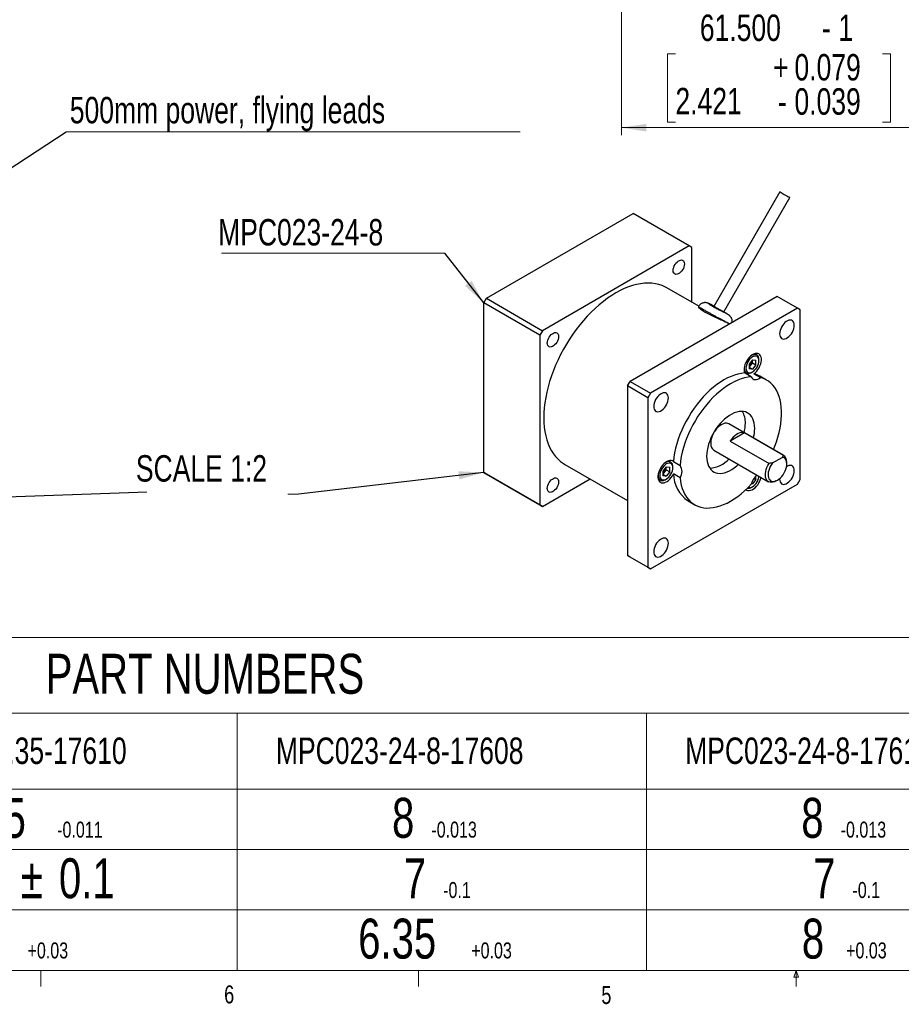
# Model space of a CAD drawing. Header units: millimetres. Extents: x 11 to 421, y 5 to 275.
# Tile 2 of 4: x 113 to 230, y 5 to 136. Entities that reach past the tile are written whole.
import ezdxf

# ---------------------------------------------------------------- set-up
doc = ezdxf.new("R2010")
doc.units = ezdxf.units.MM
doc.styles.add('SLDTEXTSTYLE0', font='TXT', dxfattribs={"width": 0.75})
doc.dimstyles.new('SLDDIMSTYLE12', dxfattribs={"dimtxt": 3.5, "dimasz": 3.302, "dimexe": 0, "dimexo": 0.0625, "dimgap": 0.875, "dimtad": 1, "dimdec": 3, "dimrnd": 1e-09, "dimzin": 4, "dimdsep": 46, "dimtxsty": 'SLDTEXTSTYLE0', "dimsah": 1, "dimcen": 0.09, "dimadec": 0, "dimazin": 1, "dimtol": 1, "dimtp": 2, "dimtm": 1, "dimtfac": 1, "dimtdec": 3, "dimtofl": 0, "dimtmove": 0, "dimatfit": 3, "dimfxl": 1, "dimfrac": 2, "dimtolj": 1, "dimarcsym": 0})
doc.dimstyles.new('SLDDIMSTYLE18', dxfattribs={"dimtxt": 0.18, "dimasz": 3.302, "dimexe": 0, "dimexo": 0.0625, "dimgap": 0, "dimtad": 0, "dimtih": 1, "dimtoh": 1, "dimdec": 0, "dimrnd": 1e-09, "dimzin": 0, "dimdsep": 46, "dimtxsty": 'Standard', "dimsah": 1, "dimcen": 0.09, "dimadec": 0, "dimazin": 0, "dimtfac": 3.302, "dimtdec": 0, "dimtofl": 0, "dimtmove": 0, "dimatfit": 3, "dimfxl": 1, "dimfrac": 2, "dimtolj": 1, "dimtzin": 0, "dimarcsym": 0})

# ---------------------------------------------------------------- blocks, each defined once
blk = doc.blocks.new('SW_TABLEANNOTATION_0')
at = {"color": 0, "linetype": 'Continuous', "lineweight": 0}
for p, q in [((234.38, 0), (0, 0)), ((0, -10.05), (234.38, -10.05)), ((126, -10.05), (126, -44.1)), ((180.19, -10.05), (180.19, -44.1)), ((0, -20.1), (234.38, -20.1)), ((0, -28.1), (234.38, -28.1)), ((0, -36.1), (234.38, -36.1)), ((0, -44.1), (234.38, -44.1))]:
    blk.add_line(p, q, dxfattribs=at)
at = {"color": 0, "linetype": 'Continuous', "lineweight": 0, "attachment_point": 1, "style": 'SLDTEXTSTYLE0'}
for s, insert, char_height in [('PART NUMBERS', (100.64, -2.17), 5.2917), ('MPC023-24-6.35-17610', (73.7, -13.26), 3.5), ('MPC023-24-8-17608', (131.12, -13.26), 3.5), ('MPC023-24-8-17610', (185.31, -13.26), 3.5), ('6.35', (87.69, -21.25), 5.292), ('8', (146.5, -21.25), 5.29), ('8', (200.69, -21.25), 5.29), ('-0.011', (102.16, -24.4), 2.117), ('-0.013', (151.71, -24.4), 2.117), ('-0.013', (205.9, -24.4), 2.117), ('%%p', (97.35, -29.25), 5.292), ('0.1', (102.4, -29.25), 5.292), ('7', (148.07, -29.25), 5.29), ('7', (202.26, -29.25), 5.29), ('-0.1', (153.27, -32.4), 2.117), ('-0.1', (207.46, -32.4), 2.117), ('6.35', (142.02, -37.25), 5.292), ('8', (200.76, -37.25), 5.29), ('+0.03', (98.24, -40.4), 2.117), ('+0.03', (156.99, -40.4), 2.117), ('+0.03', (206.62, -40.4), 2.117)]:
    blk.add_mtext(s, dxfattribs=dict(at, insert=insert, char_height=char_height))
blk = doc.blocks.new('_D_13')
at = {"color": 7, "linetype": 'Continuous', "lineweight": 18}
for p, q in [((192.79, 160.58), (192.79, 120.58)), ((254.29, 160.58), (254.29, 120.58)), ((199.93, 131.34), (198.87, 131.34)), ((198.87, 131.34), (198.87, 122.29)), ((227.33, 131.34), (228.4, 131.34)), ((228.4, 131.34), (228.4, 122.29)), ((192.79, 121.58), (254.29, 121.58)), ((198.87, 122.29), (199.93, 122.29)), ((228.4, 122.29), (227.33, 122.29))]:
    blk.add_line(p, q, dxfattribs=at)
for points in [[(192.79, 121.58), (196.09, 121.07), (196.09, 122.09)], [(254.29, 121.58), (250.99, 122.09), (250.99, 121.07)]]:
    blk.add_solid(points, dxfattribs=at)
at = {"color": 7, "linetype": 'Continuous', "lineweight": 18, "char_height": 3.5, "attachment_point": 1, "style": 'SLDTEXTSTYLE0'}
for s, insert in [('2', (221.51, 141.09)), ('+', (218.68, 141.09)), ('61.500', (203.16, 136.56)), ('1', (221.51, 136.56)), ('-', (219.32, 136.56)), ('+', (212.86, 131.33)), ('0.079', (215.69, 131.33)), ('2.421', (199.93, 126.85)), ('0.039', (215.69, 126.8)), ('-', (213.5, 126.8))]:
    blk.add_mtext(s, dxfattribs=dict(at, insert=insert))
blk = doc.blocks.new('SW_NOTE_4')
at = {"color": 0, "linetype": 'Continuous', "lineweight": 0}
blk.add_line((1.18, 0), (0, 0), dxfattribs=at)
blk = doc.blocks.new('SW_NOTE_5')
at = {"color": 0, "linetype": 'Continuous', "lineweight": 0}
blk.add_line((60.11, 0), (0, 0), dxfattribs=at)
at = {"color": 0, "linetype": 'Continuous', "lineweight": 0, "insert": (0.47, 4.63), "char_height": 3.5, "attachment_point": 1, "style": 'SLDTEXTSTYLE0'}
blk.add_mtext('500mm power, flying leads', dxfattribs=at)
blk = doc.blocks.new('SW_NOTE_6')
at = {"color": 0, "linetype": 'Continuous', "lineweight": 0}
blk.add_line((-29.57, 0), (0, 0), dxfattribs=at)
at = {"color": 0, "linetype": 'Continuous', "lineweight": 0, "insert": (-30, 4.52), "char_height": 3.5, "attachment_point": 1, "style": 'SLDTEXTSTYLE0'}
blk.add_mtext('MPC023-24-8', dxfattribs=at)
blk = doc.blocks.new('SW_NOTE_7')
at = {"color": 0, "linetype": 'Continuous', "lineweight": 0}
blk.add_line((-1.41, 0), (0, 0), dxfattribs=at)

msp = doc.modelspace()

# ---------------------------------------------------------------- linework, layer by layer
at = {"color": 7, "linetype": 'Continuous', "lineweight": 25}
for p, q in [((213.7718, 113.0717), (205.0186, 97.9107)), ((206.3209, 97.1663), (215.0709, 112.3217)), ((174.895, 98.9755), (194.3405, 110.2011)), ((201.7651, 105.9149), (194.3405, 110.2011)), ((201.7651, 105.9149), (182.3196, 94.6893)), ((202.1186, 105.7108), (201.7651, 105.9149)), ((202.1186, 98.4376), (202.1186, 105.7108)), ((213.397, 99.2), (193.9516, 87.9744)), ((203.0111, 97.9223), (198.7918, 100.3581)), ((216.084, 97.6488), (213.397, 99.2)), ((174.5415, 98.3631), (174.895, 98.9755)), ((181.9661, 94.077), (174.5415, 98.3631)), ((174.5415, 75.9082), (174.5415, 98.3631)), ((174.895, 98.9755), (182.3196, 94.6893)), ((202.9923, 97.9012), (202.9675, 97.8582)), ((205.1409, 97.8475), (204.6219, 98.1471)), ((216.084, 97.6488), (196.6386, 86.4232)), ((206.7171, 96.9376), (206.1993, 97.2365)), ((216.4375, 97.4446), (216.084, 97.6488)), ((216.4375, 74.9898), (216.4375, 97.4446)), ((207.0975, 95.5633), (206.9385, 95.6551)), ((182.3196, 94.6893), (181.9661, 94.077)), ((181.9661, 94.077), (181.9661, 71.6221)), ((210.708, 91.4687), (210.4164, 91.637)), ((210.1266, 90.82), (209.6741, 90.2571)), ((209.6741, 90.2571), (209.6741, 89.6537)), ((209.8933, 90.16), (209.6741, 89.8873)), ((210.1195, 90.4415), (209.8933, 90.16)), ((210.1195, 90.7432), (210.116, 90.8068)), ((210.1195, 90.7432), (210.1195, 90.8113)), ((210.1195, 90.4415), (210.1195, 90.7432)), ((210.1195, 90.4415), (210.5792, 90.1762)), ((210.1266, 90.82), (210.5792, 90.7796)), ((210.5792, 90.1762), (210.1266, 89.6132)), ((210.5792, 90.1762), (210.5792, 90.7796)), ((210.9928, 90.7167), (210.9928, 90.8391)), ((209.0415, 89.2554), (209.3331, 89.087)), ((209.9794, 88.5763), (209.0955, 89.0866)), ((209.6741, 89.8744), (210.1266, 89.6132)), ((210.1266, 89.6132), (209.6741, 89.6537)), ((210.0207, 89.1552), (210.1268, 89.2164)), ((210.3247, 88.9767), (211.2086, 88.4664)), ((193.598, 87.362), (193.9516, 87.9744)), ((193.9516, 87.9744), (196.6386, 86.4232)), ((212.0073, 88.1392), (211.1234, 88.6494)), ((196.285, 85.8108), (193.598, 87.362)), ((193.598, 87.362), (193.598, 64.9071)), ((196.6386, 86.4232), (196.285, 85.8108)), ((196.285, 85.8108), (196.285, 63.356)), ((214.2555, 78.1524), (207.0076, 82.3365)), ((209.0645, 81.1446), (207.1936, 80.0646)), ((214.191, 78.1851), (209.0645, 81.1446)), ((207.1936, 80.0646), (212.3202, 77.1051)), ((205.0078, 78.8723), (212.2556, 74.6882)), ((185.2929, 76.9748), (193.598, 72.1804)), ((199.3059, 77.2846), (199.0143, 77.4529)), ((199.6636, 77.3533), (200.5475, 76.8431)), ((212.795, 77.1751), (214.0697, 77.911)), ((214.6698, 77.0326), (214.6698, 77.2367)), ((174.5415, 75.9082), (181.9661, 71.6221)), ((174.895, 75.7041), (174.5415, 75.9082)), ((182.3196, 71.4179), (174.895, 75.7041)), ((198.7245, 76.6359), (198.272, 76.073)), ((198.272, 76.073), (198.272, 75.4696)), ((198.4912, 75.9759), (198.272, 75.7032)), ((198.272, 75.6903), (198.7245, 75.4291)), ((198.7175, 76.2574), (198.4912, 75.9759)), ((198.7175, 76.5591), (198.7139, 76.6227)), ((198.7175, 76.5591), (198.7175, 76.6272)), ((198.7175, 76.2574), (198.7175, 76.5591)), ((198.7175, 76.2574), (199.1771, 75.9921)), ((198.7245, 76.6359), (199.1771, 76.5955)), ((199.1771, 75.9921), (198.7245, 75.4291)), ((199.1771, 75.9921), (199.1771, 76.5955)), ((199.5907, 76.5326), (199.5907, 76.655)), ((200.5475, 75.204), (199.6636, 75.7143)), ((182.3196, 71.4179), (188.6192, 75.0546)), ((196.6386, 63.1518), (216.084, 74.3774)), ((197.6394, 75.0713), (197.931, 74.9029)), ((198.7245, 75.4291), (198.272, 75.4696)), ((198.6186, 74.9711), (198.7247, 75.0323)), ((210.1266, 74.4096), (209.9978, 74.4211)), ((210.0152, 74.4739), (210.1266, 74.4096)), ((210.5792, 74.9725), (210.1266, 74.4096)), ((210.3345, 75.1138), (210.5792, 74.9725)), ((210.5792, 74.9725), (210.5792, 75.4254)), ((213.2558, 74.7874), (213.4325, 74.8894)), ((216.084, 74.3774), (216.4375, 74.9898)), ((210.0207, 73.9516), (210.1268, 74.0128)), ((201.5992, 72.1512), (202.483, 71.6409)), ((181.9661, 71.6221), (182.3196, 71.4179)), ((193.598, 64.9071), (196.285, 63.356)), ((193.9516, 64.703), (193.598, 64.9071)), ((196.6386, 63.1518), (193.9516, 64.703)), ((196.285, 63.356), (196.6386, 63.1518))]:
    msp.add_line(p, q, dxfattribs=at)
at = {"color": 7, "linetype": 'Continuous', "lineweight": 18}
for p, q in [((415.9568, 9.9587), (15.9068, 9.9587)), ((115.9129, 9.9587), (115.9129, 7.8048)), ((165.9192, 9.9587), (165.9192, 7.8048)), ((215.5889, 9.0805), (215.9254, 9.9587)), ((215.9254, 9.9587), (215.9254, 7.8048)), ((215.9254, 9.9587), (216.2443, 9.0805)), ((216.2443, 9.0805), (215.5889, 9.0805))]:
    msp.add_line(p, q, dxfattribs=at)
at = {"color": 7, "linetype": 'Continuous', "lineweight": 25, "flags": 128}
for points in [[(213.7718, 113.0717), (213.7849, 113.0642), (213.8372, 113.034), (213.9262, 112.9826), (214.0463, 112.9133)], [(214.0463, 112.9133), (214.19, 112.8304), (214.3482, 112.739), (214.511, 112.645), (214.6682, 112.5543), (214.8098, 112.4725), (214.9271, 112.4048), (215.0125, 112.3554), (215.0609, 112.3275), (215.0709, 112.3217)], [(199.6332, 102.6716), (199.6495, 102.8592), (199.6974, 103.0574), (199.775, 103.2574), (199.8789, 103.4505), (200.0045, 103.6284), (200.1463, 103.7831), (200.2981, 103.9081), (200.4533, 103.9977), (200.6051, 104.048), (200.7469, 104.057), (200.8725, 104.0241), (200.9764, 103.9509), (201.054, 103.8405), (201.1019, 103.6977), (201.1182, 103.5288), (201.1019, 103.3412), (201.054, 103.143), (200.9764, 102.943), (200.8725, 102.7498), (200.7469, 102.572), (200.6051, 102.4172), (200.4533, 102.2923), (200.2981, 102.2027), (200.1463, 102.1523), (200.0045, 102.1434), (199.8789, 102.1762), (199.775, 102.2495), (199.6974, 102.3599), (199.6495, 102.5027), (199.6332, 102.6716)], [(198.7918, 100.3581), (198.5932, 100.4662), (198.1784, 100.653), (197.7428, 100.7993), (197.2879, 100.9045), (196.8153, 100.9683), (196.3266, 100.9904), (195.8233, 100.9709), (195.3073, 100.9097), (194.7802, 100.8071), (194.2438, 100.6635), (193.7, 100.4792), (193.1506, 100.255), (192.5974, 99.9915), (192.0424, 99.6897), (191.4873, 99.3507), (190.9341, 98.9754), (190.3847, 98.5653), (189.8409, 98.1217), (189.3046, 97.6461), (188.7775, 97.1402), (188.2614, 96.6055), (187.7582, 96.044), (187.2694, 95.4575), (186.7968, 94.8481), (186.3419, 94.2177), (185.9064, 93.5685), (185.4915, 92.9028), (185.0989, 92.2227), (184.7297, 91.5306), (184.3853, 90.8288), (184.0668, 90.1197), (183.7753, 89.4056), (183.5118, 88.6891), (183.2771, 87.9725), (183.0721, 87.2582), (182.8975, 86.5487), (182.7537, 85.8464), (182.6414, 85.1536), (182.561, 84.4727), (182.5126, 83.806), (182.4964, 83.1557), (182.5126, 82.5241), (182.561, 81.9132), (182.6414, 81.3252), (182.7537, 80.7621), (182.8975, 80.2257), (183.0721, 79.7178), (183.2771, 79.2403), (183.5118, 78.7946), (183.7753, 78.3823), (184.0668, 78.0049), (184.3853, 77.6635), (184.7297, 77.3593), (185.0989, 77.0934), (185.2929, 76.9748)], [(215.6669, 95.3953), (215.6503, 95.5921), (215.6012, 95.763), (215.5213, 95.9023), (215.4131, 96.0052), (215.2805, 96.0683), (215.128, 96.0893), (214.9607, 96.0675), (214.7843, 96.0038), (214.6049, 95.9002), (214.4285, 95.7603), (214.2612, 95.5889), (214.1087, 95.3918), (213.9761, 95.1757), (213.868, 94.9479), (213.788, 94.7163), (213.7389, 94.4886), (213.7223, 94.2728), (213.7389, 94.076), (213.788, 93.9051), (213.868, 93.7658), (213.9761, 93.6629), (214.1087, 93.5998), (214.2612, 93.5788), (214.4285, 93.6006), (214.6049, 93.6643), (214.7843, 93.7679), (214.9607, 93.9078), (215.128, 94.0792), (215.2805, 94.2763), (215.4131, 94.4925), (215.5213, 94.7202), (215.6012, 94.9519), (215.6503, 95.1795), (215.6669, 95.3953)], [(182.9666, 93.0501), (182.9828, 93.2377), (183.0308, 93.4359), (183.1084, 93.6359), (183.2122, 93.8291), (183.3378, 94.0069), (183.4796, 94.1617), (183.6314, 94.2866), (183.7866, 94.3762), (183.9385, 94.4266), (184.0803, 94.4355), (184.2058, 94.4027), (184.3097, 94.3294), (184.3873, 94.219), (184.4353, 94.0762), (184.4515, 93.9073), (184.4353, 93.7197), (184.3873, 93.5216), (184.3097, 93.3215), (184.2058, 93.1284), (184.0803, 92.9505), (183.9385, 92.7958), (183.7866, 92.6709), (183.6314, 92.5813), (183.4796, 92.5309), (183.3378, 92.5219), (183.2122, 92.5548), (183.1084, 92.628), (183.0308, 92.7384), (182.9828, 92.8812), (182.9666, 93.0501)], [(210.3247, 88.9767), (210.5156, 89.1379), (210.6963, 89.3299), (210.8614, 89.5472), (211.0061, 89.7833), (211.1263, 90.0314), (211.2184, 90.2843), (211.2799, 90.5346), (211.3088, 90.7751), (211.3043, 90.9988), (211.2666, 91.1991), (211.1968, 91.3703), (211.0969, 91.5073), (210.9699, 91.6061), (210.8193, 91.664), (210.6496, 91.6792), (210.4657, 91.6512), (210.2729, 91.5809), (210.077, 91.4704), (209.8835, 91.3228), (209.6981, 91.1424), (209.5262, 90.9345), (209.3729, 90.7051), (209.2424, 90.461), (209.1387, 90.2091), (209.0648, 89.9568), (209.0227, 89.7116), (209.0138, 89.4804), (209.0383, 89.27), (209.0955, 89.0866)], [(210.9928, 90.7167), (210.9762, 90.9022), (210.9269, 91.0614), (210.8468, 91.1881), (210.7391, 91.2775), (210.6079, 91.3261), (210.4581, 91.3321), (210.2956, 91.2952), (210.1266, 91.2169), (209.9576, 91.1001), (209.7951, 90.9494), (209.6454, 90.7705), (209.5141, 90.5703), (209.4064, 90.3566), (209.3264, 90.1374), (209.2771, 89.9213), (209.2604, 89.7166), (209.2771, 89.531), (209.3264, 89.3718), (209.4064, 89.2451), (209.5141, 89.1557), (209.6454, 89.1071), (209.7951, 89.1011), (209.9576, 89.138), (210.1266, 89.2164), (210.2956, 89.3331), (210.4581, 89.4839), (210.6079, 89.6627), (210.7391, 89.8629), (210.8468, 90.0767), (210.9269, 90.2958), (210.9762, 90.5119), (210.9928, 90.7167)], [(210.9928, 90.8391), (210.9763, 91.0359), (210.9272, 91.2068), (210.8472, 91.3461), (210.7391, 91.449), (210.6065, 91.5121), (210.4539, 91.5331), (210.2866, 91.5113), (210.1103, 91.4476), (209.9308, 91.344), (209.7773, 91.2245)], [(209.0792, 90.0151), (209.0648, 89.9324), (209.0483, 89.7166), (209.0648, 89.5198), (209.1139, 89.3489), (209.1939, 89.2096), (209.302, 89.1067), (209.4346, 89.0436), (209.5872, 89.0226), (209.7545, 89.0444), (209.9308, 89.1081), (210.0207, 89.1552)], [(209.0955, 89.0866), (208.6599, 89.0379), (208.2131, 88.9471), (207.7573, 88.8148), (207.2947, 88.6416), (206.8275, 88.4284), (206.3581, 88.176), (205.8887, 87.8859), (205.4216, 87.5593), (204.9591, 87.198), (204.5034, 86.8036), (204.0567, 86.378), (203.6213, 85.9234), (203.1991, 85.4419), (202.7923, 84.9359), (202.4029, 84.4078), (202.0328, 83.8602), (201.6837, 83.2959), (201.3573, 82.7174), (201.0553, 82.1277), (200.7791, 81.5295), (200.53, 80.9259), (200.3093, 80.3197), (200.118, 79.714), (199.9571, 79.1115), (199.8273, 78.5153), (199.7293, 77.9283), (199.6636, 77.3533)], [(209.9794, 88.5763), (209.5438, 88.5276), (209.097, 88.4369), (208.6412, 88.3046), (208.1786, 88.1314), (207.7114, 87.9181), (207.242, 87.6658), (206.7726, 87.3756), (206.3055, 87.0491), (205.843, 86.6877), (205.3873, 86.2933), (204.9406, 85.8677), (204.5051, 85.4131), (204.083, 84.9316), (203.6762, 84.4256), (203.2868, 83.8975), (202.9167, 83.35), (202.5676, 82.7856), (202.2412, 82.2072), (201.9392, 81.6174), (201.663, 81.0193), (201.4139, 80.4157), (201.1932, 79.8095), (201.0019, 79.2037), (200.841, 78.6012), (200.7112, 78.0051), (200.6132, 77.418), (200.5475, 76.8431)], [(209.9794, 88.5763), (210.065, 88.4285), (210.1777, 88.3155), (210.3144, 88.2404), (210.4713, 88.2052), (210.6441, 88.2109), (210.828, 88.2574), (211.0179, 88.3433), (211.2086, 88.4664)], [(212.9018, 78.9339), (213.0796, 79.3726), (213.2999, 79.9788), (213.4908, 80.5845), (213.6513, 81.1869), (213.7806, 81.783), (213.8782, 82.3699), (213.9435, 82.9447), (213.9763, 83.5046), (213.9763, 84.047), (213.9435, 84.5692), (213.8782, 85.0686), (213.7806, 85.5428), (213.6513, 85.9895), (213.4908, 86.4066), (213.2999, 86.792), (213.0796, 87.1438), (212.8309, 87.4603), (212.555, 87.7401), (212.2533, 87.9816), (211.9273, 88.1838), (211.5785, 88.3457), (211.2086, 88.4664)], [(199.0002, 85.7739), (198.9837, 85.9706), (198.9346, 86.1416), (198.8546, 86.2809), (198.7465, 86.3838), (198.6139, 86.4468), (198.4613, 86.4678), (198.294, 86.4461), (198.1177, 86.3823), (197.9382, 86.2788), (197.7619, 86.1389), (197.5946, 85.9675), (197.442, 85.7703), (197.3094, 85.5542), (197.2013, 85.3264), (197.1213, 85.0948), (197.0722, 84.8672), (197.0557, 84.6513), (197.0722, 84.4546), (197.1213, 84.2836), (197.2013, 84.1443), (197.3094, 84.0414), (197.442, 83.9784), (197.5946, 83.9574), (197.7619, 83.9791), (197.9382, 84.0429), (198.1177, 84.1464), (198.294, 84.2863), (198.4613, 84.4577), (198.6139, 84.6549), (198.7465, 84.871), (198.8546, 85.0988), (198.9346, 85.3304), (198.9837, 85.558), (199.0002, 85.7739)], [(210.4271, 81.727), (210.4108, 82.0893), (210.362, 82.429), (210.2812, 82.7427), (210.1693, 83.0271), (210.0273, 83.2794), (209.8568, 83.4968), (209.6595, 83.6772), (209.4374, 83.8188), (209.1929, 83.9201), (208.9283, 83.98), (208.6465, 83.9979), (208.3503, 83.9737), (208.0427, 83.9076), (207.727, 83.8003), (207.4063, 83.6528), (207.084, 83.4667), (206.7633, 83.2439), (206.4476, 82.9868), (206.14, 82.6978), (205.8438, 82.38), (205.562, 82.0367), (205.2975, 81.6713), (205.0529, 81.2877), (204.8308, 80.8897), (204.6335, 80.4815), (204.463, 80.0672), (204.3211, 79.651), (204.2091, 79.2374), (204.1283, 78.8304), (204.0795, 78.4343), (204.0632, 78.0531), (204.0795, 77.6908), (204.1283, 77.3511), (204.2091, 77.0374), (204.3211, 76.753), (204.463, 76.5007), (204.6335, 76.2833), (204.8308, 76.1028), (205.0529, 75.9613), (205.2975, 75.86), (205.562, 75.8001), (205.8438, 75.7822), (206.14, 75.8064), (206.4476, 75.8725), (206.7633, 75.9798), (207.084, 76.1273), (207.4063, 76.3134), (207.727, 76.5361), (208.0427, 76.7933), (208.261, 76.9943)], [(207.0076, 82.3365), (206.8651, 82.3981), (206.6833, 82.4291), (206.4858, 82.4173), (206.277, 82.3631), (206.0619, 82.2676), (205.8455, 82.1331), (205.633, 81.9628), (205.4292, 81.7606), (205.239, 81.5314), (205.0668, 81.2804), (204.9167, 81.0136), (204.7921, 80.7372), (204.696, 80.4577), (204.6307, 80.1816), (204.5977, 79.9154), (204.5977, 79.6654), (204.6307, 79.4374), (204.696, 79.2367), (204.7921, 79.0681), (204.9167, 78.9355), (205.0078, 78.8723)], [(209.0645, 81.1446), (208.8828, 81.1967), (208.6817, 81.2021), (208.4665, 81.1605), (208.2425, 81.0731), (208.0156, 80.9421), (207.7916, 80.7709), (207.5763, 80.5639), (207.3753, 80.3264), (207.1936, 80.0646)], [(199.6636, 77.3533), (199.5298, 77.4415), (199.3737, 77.4881), (199.1997, 77.4918), (199.013, 77.4525), (198.8188, 77.3713), (198.623, 77.2505), (198.4311, 77.0937), (198.2488, 76.9055), (198.0814, 76.6913), (197.9337, 76.4573), (197.81, 76.2104), (197.7139, 75.9577), (197.6483, 75.7066), (197.615, 75.4643), (197.615, 75.238), (197.6483, 75.0343), (197.7139, 74.8589), (197.81, 74.7171), (197.9337, 74.613), (198.0814, 74.5496), (198.2488, 74.5287), (198.4311, 74.5509), (198.623, 74.6157), (198.8188, 74.721), (199.013, 74.8639), (199.1997, 75.0402), (199.3737, 75.2448), (199.5298, 75.4717), (199.6636, 75.7143)], [(199.5907, 76.5326), (199.5741, 76.7181), (199.5248, 76.8773), (199.4447, 77.004), (199.337, 77.0934), (199.2058, 77.142), (199.056, 77.148), (198.8935, 77.1111), (198.7245, 77.0328), (198.5555, 76.916), (198.393, 76.7653), (198.2433, 76.5864), (198.112, 76.3862), (198.0043, 76.1725), (197.9243, 75.9533), (197.875, 75.7372), (197.8583, 75.5325), (197.875, 75.3469), (197.9243, 75.1877), (198.0043, 75.061), (198.112, 74.9716), (198.2433, 74.923), (198.393, 74.917), (198.5555, 74.9539), (198.7245, 75.0323), (198.8935, 75.149), (199.056, 75.2998), (199.2058, 75.4786), (199.337, 75.6788), (199.4447, 75.8926), (199.5248, 76.1117), (199.5741, 76.3278), (199.5907, 76.5326)], [(199.5907, 76.655), (199.5742, 76.8518), (199.5251, 77.0227), (199.4451, 77.162), (199.337, 77.2649), (199.2044, 77.328), (199.0518, 77.349), (198.8845, 77.3272), (198.7082, 77.2635), (198.5287, 77.1599), (198.3752, 77.0404)], [(213.2558, 74.7874), (213.2556, 74.7872), (213.0426, 74.6829), (212.8345, 74.6182), (212.6359, 74.5946), (212.4515, 74.6127), (212.2855, 74.672), (212.1416, 74.7712), (212.0231, 74.908), (211.9327, 75.0793), (211.8725, 75.2811), (211.8438, 75.509), (211.8474, 75.7577), (211.883, 76.0215), (211.95, 76.2943), (212.0468, 76.5701), (212.1711, 76.8424), (212.3202, 77.1051)], [(212.795, 77.1751), (212.6317, 76.9456), (212.4896, 76.6996), (212.3723, 76.4436), (212.283, 76.1842), (212.2239, 75.9284), (212.1967, 75.6828), (212.2021, 75.454), (212.2399, 75.248), (212.3092, 75.0702), (212.408, 74.9253), (212.5338, 74.8171), (212.6833, 74.7484), (212.8526, 74.7212), (213.0371, 74.736), (213.2321, 74.7926), (213.4323, 74.8893), (213.6326, 75.0237), (213.8275, 75.1923), (214.0121, 75.3905), (214.1813, 75.6132), (214.3309, 75.8545), (214.4567, 76.108), (214.5555, 76.367), (214.6248, 76.6247), (214.6626, 76.8744), (214.6679, 77.1094), (214.6407, 77.3236), (214.5817, 77.5112), (214.4924, 77.6674), (214.3751, 77.7881), (214.233, 77.87), (214.0697, 77.911)], [(197.6771, 75.831), (197.6627, 75.7483), (197.6462, 75.5325), (197.6627, 75.3357), (197.7118, 75.1648), (197.7918, 75.0255), (197.8999, 74.9226), (198.0325, 74.8595), (198.1851, 74.8385), (198.3524, 74.8603), (198.5287, 74.924), (198.6186, 74.9711)], [(213.7242, 75.0982), (213.7223, 75.0267), (213.7389, 74.83), (213.788, 74.659), (213.868, 74.5197), (213.9761, 74.4168), (214.1087, 74.3538), (214.2612, 74.3328), (214.4285, 74.3545), (214.6049, 74.4183), (214.7843, 74.5218), (214.9607, 74.6617), (215.128, 74.8332), (215.2805, 75.0303), (215.4131, 75.2464), (215.5213, 75.4742), (215.6012, 75.7058), (215.6503, 75.9334), (215.6669, 76.1493), (215.6669, 76.1493)], [(215.6669, 76.1493), (215.6503, 76.346), (215.6012, 76.517), (215.5213, 76.6563), (215.4131, 76.7592), (215.2805, 76.8222), (215.128, 76.8432), (214.9607, 76.8215), (214.7843, 76.7578), (214.6346, 76.674)], [(182.9666, 73.8041), (182.9828, 73.9917), (183.0308, 74.1898), (183.1084, 74.3899), (183.2122, 74.583), (183.3378, 74.7609), (183.4796, 74.9156), (183.6314, 75.0405), (183.7866, 75.1302), (183.9385, 75.1805), (184.0803, 75.1895), (184.2058, 75.1566), (184.3097, 75.0834), (184.3873, 74.973), (184.4353, 74.8302), (184.4515, 74.6613), (184.4353, 74.4737), (184.3873, 74.2755), (184.3097, 74.0755), (184.2058, 73.8823), (184.0803, 73.7045), (183.9385, 73.5497), (183.7866, 73.4248), (183.6314, 73.3352), (183.4796, 73.2848), (183.3378, 73.2759), (183.2122, 73.3087), (183.1084, 73.382), (183.0308, 73.4924), (182.9828, 73.6352), (182.9666, 73.8041)], [(200.5475, 75.204), (200.6132, 74.705), (200.7112, 74.2311), (200.841, 73.7847), (201.0019, 73.3681), (201.1932, 72.9831), (201.4139, 72.6318), (201.663, 72.3157), (201.9392, 72.0365), (202.2412, 71.7955), (202.5676, 71.5938), (202.9167, 71.4325), (203.2868, 71.3123), (203.6762, 71.2339), (204.083, 71.1975), (204.5051, 71.2034), (204.9406, 71.2516), (205.3873, 71.3417), (205.843, 71.4734), (206.3055, 71.6461), (206.7726, 71.8589), (207.242, 72.1107), (207.7114, 72.4003), (208.1786, 72.7264), (208.6412, 73.0873), (209.097, 73.4813), (209.5438, 73.9064), (209.9794, 74.3607)], [(209.27, 73.6412), (209.3729, 73.5726), (209.5262, 73.5203), (209.6981, 73.5109), (209.8835, 73.5445), (210.077, 73.6203), (210.2729, 73.736), (210.4657, 73.8882), (210.6496, 74.0726), (210.8193, 74.2837), (210.9699, 74.5154), (211.0969, 74.761), (211.1968, 75.0134), (211.2655, 75.2598)], [(209.5647, 73.9274), (209.6454, 73.9035), (209.7951, 73.8975), (209.9576, 73.9344), (210.1266, 74.0127), (210.2956, 74.1295), (210.4581, 74.2802), (210.6079, 74.4591), (210.7391, 74.6593), (210.8468, 74.8731), (210.9269, 75.0922), (210.9762, 75.3083), (210.9892, 75.4193)], [(199.0002, 66.5278), (198.9837, 66.7246), (198.9346, 66.8955), (198.8546, 67.0348), (198.7465, 67.1377), (198.6139, 67.2008), (198.4613, 67.2218), (198.294, 67.2), (198.1177, 67.1363), (197.9382, 67.0327), (197.7619, 66.8928), (197.5946, 66.7214), (197.442, 66.5243), (197.3094, 66.3081), (197.2013, 66.0804), (197.1213, 65.8487), (197.0722, 65.6211), (197.0557, 65.4053), (197.0722, 65.2085), (197.1213, 65.0376), (197.2013, 64.8983), (197.3094, 64.7954), (197.442, 64.7323), (197.5946, 64.7113), (197.7619, 64.7331), (197.9382, 64.7968), (198.1177, 64.9004), (198.294, 65.0403), (198.4613, 65.2117), (198.6139, 65.4088), (198.7465, 65.6249), (198.8546, 65.8527), (198.9346, 66.0843), (198.9837, 66.312), (199.0002, 66.5278)]]:
    msp.add_lwpolyline(points, dxfattribs=at)
at = {"color": 7, "linetype": 'Continuous', "lineweight": 25}
for centre, radius, start, end in [((209.233, 90.6761), 0.8381, 301.757647, 321.988181), ((209.1383, 90.7884), 0.9823, 320.227928, 357.360713), ((209.5093, 85.8484), 3.2328, 60.047866, 75.390812), ((206.4611, 82.5662), 2.7315, 357.379706, 31.520456), ((203.8302, 82.499), 5.3598, 345.675237, 359.383768), ((205.0676, 81.7846), 5.3598, 345.675237, 359.383768), ((204.3108, 80.1396), 3.6426, 272.400034, 318.135208), ((213.6885, 77.3364), 0.9864, 354.201235, 59.372262), ((197.8309, 76.492), 0.8381, 301.757647, 321.988181), ((197.7362, 76.6043), 0.9823, 320.227928, 357.360713), ((204.0672, 75.7992), 4.4044, 181.104371, 235.919876), ((199.3424, 76.0235), 1.4573, 325.782645, 34.217355), ((212.5481, 73.6134), 2.6752, 132.947942, 163.779549), ((209.585, 74.6246), 0.8017, 261.603348, 302.918788)]:
    msp.add_arc(centre, radius, start, end, dxfattribs=at)
for points, knots in [([(202.9695, 97.857), (202.9679, 97.8443), (202.9647, 97.8181), (203.0342, 97.733), (203.1606, 97.6192), (203.3488, 97.4784), (203.5888, 97.3211), (203.8782, 97.1504), (204.2019, 96.9751), (204.557, 96.7956), (204.9275, 96.6179), (205.3096, 96.4408), (205.6865, 96.2689), (206.0514, 96.1015), (206.3852, 95.9441), (206.6815, 95.7967), (206.8536, 95.704), (206.9323, 95.6587), (206.9391, 95.6548)], [0, 0, 0, 0, 0.062156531, 0.128142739, 0.196034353, 0.262093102, 0.330123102, 0.395216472, 0.462229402, 0.526835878, 0.593276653, 0.658621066, 0.725812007, 0.791975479, 0.86007519, 0.925872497, 0.993635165, 1, 1, 1, 1]), ([(204.7203, 98.0881), (204.6892, 98.107), (204.5981, 98.1622), (204.473, 98.2313), (204.3533, 98.2909), (204.2442, 98.3359), (204.1372, 98.3703), (204.0142, 98.3962), (203.8709, 98.4078), (203.711, 98.3968), (203.5425, 98.3566), (203.3752, 98.284), (203.2199, 98.1779), (203.087, 98.0499), (203.0248, 97.9471), (202.9957, 97.8991)], [0, 0, 0, 0, 0.06399562, 0.18737065, 0.29947111, 0.367047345, 0.424233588, 0.482049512, 0.545591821, 0.615189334, 0.689300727, 0.767091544, 0.847215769, 0.928585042, 1, 1, 1, 1]), ([(206.1993, 97.2364), (206.185, 97.2446), (206.15, 97.2648), (206.0767, 97.3057), (205.9851, 97.3561), (205.8828, 97.4118), (205.7753, 97.4701), (205.6636, 97.5308), (205.5531, 97.5913), (205.4451, 97.6511), (205.3446, 97.7076), (205.2529, 97.7604), (205.1742, 97.8069), (205.1092, 97.8467), (205.0604, 97.878), (205.0299, 97.8993), (205.0168, 97.9099), (205.0198, 97.9096), (205.0205, 97.9096)], [0, 0, 0, 0, 0.045055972, 0.110829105, 0.178508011, 0.244314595, 0.312025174, 0.377907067, 0.445699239, 0.511580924, 0.579377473, 0.645183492, 0.712900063, 0.778673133, 0.846350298, 0.912184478, 0.979924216, 1, 1, 1, 1]), ([(207.443, 95.7628), (207.4474, 95.7865), (207.4626, 95.8675), (207.4555, 96.0058), (207.4264, 96.1675), (207.3744, 96.3122), (207.3082, 96.4367), (207.2349, 96.5395), (207.1611, 96.6218), (207.0899, 96.6879), (207.0178, 96.7459), (206.9262, 96.811), (206.8128, 96.8829), (206.7091, 96.9418), (206.6588, 96.9704)], [0, 0, 0, 0, 0.03778287, 0.12931894, 0.2153788, 0.2962563, 0.37178142, 0.44054185, 0.50363038, 0.56550291, 0.63408939, 0.72190008, 0.86499982, 1, 1, 1, 1])]:
    msp.add_open_spline(points, degree=3, knots=knots, dxfattribs=at)
at = {"color": 8, "linetype": 'Continuous', "lineweight": 25}
for points, knots in [([(206.9391, 95.6548), (206.8807, 95.6881), (206.7496, 95.7631), (206.4943, 95.9039), (206.1853, 96.0712), (205.8421, 96.2546), (205.4815, 96.4465), (205.1076, 96.6462), (204.7381, 96.8454), (204.3781, 97.0426), (204.0082, 97.2498), (203.6809, 97.4394), (203.411, 97.6028), (203.218, 97.7255), (203.0808, 97.8195), (203.0004, 97.8818), (202.9966, 97.894), (202.9947, 97.8997)], [0, 0, 0, 0, 0.05245104, 0.11786955, 0.18516649, 0.25071619, 0.31814826, 0.38403998, 0.45184433, 0.51775901, 0.58559626, 0.67344826, 0.73914404, 0.80674312, 0.87239424, 0.93993674, 1, 1, 1, 1]), ([(204.6209, 98.1454), (204.5933, 98.1621), (204.4641, 98.2398), (204.3734, 98.2781), (204.3206, 98.289), (204.3206, 98.2717), (204.3576, 98.2327), (204.4311, 98.1745), (204.5415, 98.0983), (204.6993, 97.9989), (204.8964, 97.8844), (205.1215, 97.7612), (205.3415, 97.6455), (205.573, 97.5272), (205.8048, 97.4107), (206.034, 97.296), (206.3178, 97.1524), (206.5489, 97.0343), (206.6445, 96.9775), (206.6583, 96.9694)], [0, 0, 0, 0, 0.03089782, 0.14426914, 0.19944668, 0.25612172, 0.30977443, 0.3650095, 0.41756137, 0.47181776, 0.5416936, 0.59431665, 0.64869942, 0.7023832, 0.7577215, 0.81246003, 0.86871316, 0.98106526, 1, 1, 1, 1])]:
    msp.add_open_spline(points, degree=3, knots=knots, dxfattribs=at)
at = {"color": 7, "linetype": 'Continuous', "lineweight": 25}
for points in [[(212.795, 77.1751), (212.6398, 77.1465), (212.4801, 77.1239), (212.3202, 77.1051)], [(214.191, 78.1851), (214.1585, 78.093), (214.1199, 78.0014), (214.0697, 77.911)]]:
    msp.add_open_spline(points, degree=3, dxfattribs=at)

# ---------------------------------------------------------------- block references
at = {"color": 7, "linetype": 'Continuous', "lineweight": 0}
for name, p in [('SW_NOTE_5', (119.2688, 121.0234)), ('SW_NOTE_6', (169.3803, 104.9541)), ('SW_NOTE_4', (128.7486, 73.2778)), ('SW_NOTE_7', (150.0011, 73.0466)), ('SW_TABLEANNOTATION_0', (15.9068, 54.0614))]:
    msp.add_blockref(name, p, dxfattribs=at)

# ---------------------------------------------------------------- texts
at = {"color": 7, "linetype": 'Continuous', "lineweight": 0, "attachment_point": 1, "style": 'SLDTEXTSTYLE0'}
for s, insert, char_height in [('SCALE 1:2', (128.489, 78.1991), 3.5), ('6', (140.1782, 7.9668), 2.3813), ('5', (190.1219, 7.8889), 2.3813)]:
    msp.add_mtext(s, dxfattribs=dict(at, insert=insert, char_height=char_height))

# ---------------------------------------------------------------- dimensions: what is measured, and where the dimension line sits
at = {"color": 7, "linetype": 'Continuous', "lineweight": 18}
dim = msp.add_linear_dim(base=(254.2883, 121.5781), p1=(192.7883, 161.5781), p2=(254.2883, 161.5781), dimstyle='SLDDIMSTYLE12', dxfattribs=at)
dim.commit()
dim.dimension.update_dxf_attribs({"geometry": '_D_13', "text_midpoint": (213.6309, 121.5781), "dimtype": 160})

# ---------------------------------------------------------------- leaders
at = {"color": 7, "linetype": 'Continuous', "lineweight": 0}
for points in [[(106.1509, 112.4687), (119.2688, 121.0234)], [(174.5415, 98.3631), (169.3803, 104.9541)], [(174.5415, 75.9082), (150.0011, 73.0466)], [(104.2925, 72.4537), (128.7486, 73.2778)]]:
    msp.add_leader(points, dimstyle='SLDDIMSTYLE18', dxfattribs=at)

doc.saveas('drawing.dxf')
